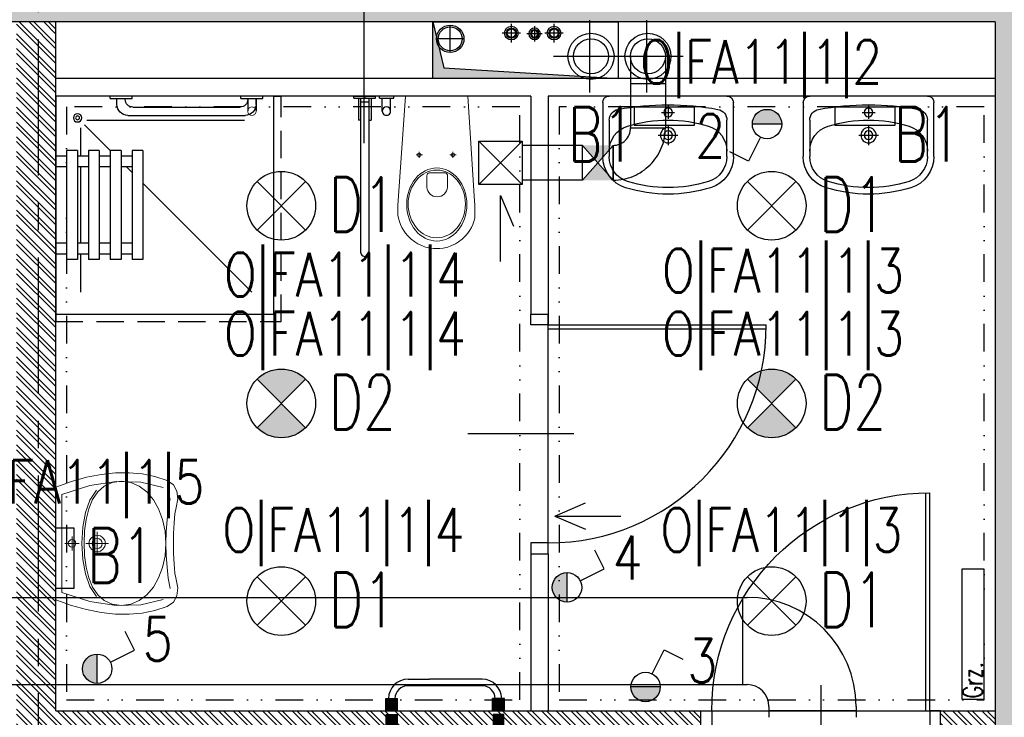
# Model space of a CAD drawing. Extents: x 41755 to 123924, y -112333 to 86187.
# Tile 206 of 256: x 101263 to 101715, y -7990 to -7670. Entities that reach past the tile are written whole.
import ezdxf
from ezdxf.enums import TextEntityAlignment as Align

# ---------------------------------------------------------------- set-up
doc = ezdxf.new("R2010")
doc.units = 0
doc.header["$LTSCALE"] = 50
for name, pattern in [('CENTER', [2, 1.25, -0.25, 0.25, -0.25]), ('DASHED', [0.75, 0.5, -0.25]), ('DIVIDE', [31.75, 12.7, -6.35, 0, -6.35, 0, -6.35])]:
    doc.linetypes.add(name, pattern=pattern)
doc.layers.get('0').update_dxf_attribs({"color": 101, "linetype": 'CONTINUOUS'})
for name, color, linetype in [('Drz---drzwi', 5, 'CONTINUOUS'), ('E-90', 6, 'CONTINUOUS'), ('E35', 6, 'CONTINUOUS'), ('Ins-co', 2, 'CONTINUOUS'), ('Ins-kan', 54, 'CONTINUOUS'), ('Ins-went', 141, 'CONTINUOUS'), ('Ins-wod', 4, 'CONTINUOUS'), ('Os-osie glowne', 1, 'CENTER'), ('Sc-beton', 7, 'CONTINUOUS'), ('Sc-beton-hatch', 86, 'CONTINUOUS'), ('Sc-cegla pustak', 42, 'CONTINUOUS'), ('Sc-cegla pustak-hatch', 8, 'CONTINUOUS'), ('Sc-silikat', 61, 'CONTINUOUS'), ('Suf-widok', 8, 'CONTINUOUS'), ('W-otwor-strop', 1, 'CONTINUOUS'), ('Wyp-sanitar', 131, 'CONTINUOUS')]:
    doc.layers.add(name, color=color, linetype=linetype)
doc.styles.add('ROMANS', font='romans', dxfattribs={"width": 0.85})

# ---------------------------------------------------------------- blocks, each defined once
blk = doc.blocks.new('_FKJHKH')
at = {"ltscale": 7}
for p, q in [((5, 8), (5, 108)), ((6.8, 8), (6.8, 107.98))]:
    blk.add_line(p, q, dxfattribs=at)
at = {"ltscale": 25}
for p, q in [((55, 19.7), (55, -28.9)), ((5, 8), (0, 8)), ((0, 8), (5, 8)), ((0, 0), (0, 8)), ((105, 8), (5, 8)), ((5, 8), (5, 0)), ((105, 8), (105, 0)), ((110, 8), (105, 8)), ((110, 0), (110, 8)), ((5, 0), (0, 0)), ((5, 0), (0, 0)), ((105, 0), (110, 0)), ((105, 0), (110, 0))]:
    blk.add_line(p, q, dxfattribs=at)
blk.add_arc((5, 8), 100, 0, 90)
blk = doc.blocks.new('_0630_BRODZIK_NIEPELNOSPRAWNI')
for p, q in [((27.51, -5), (27.51, 0)), ((32.51, -5), (32.51, 0)), ((67.51, -5), (67.51, 0)), ((72.51, -5), (72.51, 0)), ((25.01, -10), (25.01, -5)), ((25.01, -5), (75.01, -5)), ((75.01, -10), (75.01, -5)), ((25.01, -25.01), (13.26, -13.26)), ((27.51, -11.56), (14.61, -11.56)), ((25.01, -10), (75.01, -10)), ((27.51, -15), (27.51, -10)), ((32.51, -15), (32.51, -10)), ((67.51, -11.56), (32.51, -11.56)), ((67.51, -15), (67.51, -10)), ((72.51, -15), (72.51, -10)), ((90.03, -11.56), (72.51, -11.56)), ((11.25, -86.65), (11.25, -14.3)), ((25.01, -20), (25.01, -15)), ((25.01, -15), (75.01, -15)), ((75.01, -20), (75.01, -15)), ((25.01, -20), (75.01, -20)), ((27.51, -25), (27.51, -20)), ((32.51, -25), (32.51, -20)), ((67.51, -25), (67.51, -20)), ((72.51, -25), (72.51, -20)), ((1.05, -25), (0.05, -25)), ((1.05, -25), (1.05, -35)), ((25.01, -30), (25.01, -25)), ((25.01, -25), (75.01, -25)), ((75.01, -30), (75.01, -25)), ((3.85, -28.1), (1.05, -28.1)), ((25.01, -30), (75.01, -30)), ((27.51, -35), (27.51, -30)), ((32.51, -35), (32.51, -30)), ((32.51, -35), (32.51, -30)), ((67.51, -35), (67.51, -30)), ((72.51, -35), (72.51, -30)), ((1.05, -35), (0.05, -35)), ((1.55, -31.9), (1.05, -31.9)), ((5.05, -35.4), (5.05, -84.6)), ((8.85, -33.1), (8.85, -86.9)), ((25.01, -40), (25.01, -35)), ((25.01, -35), (75.01, -35)), ((32.51, -32.51), (32.51, -32.5)), ((35, -35), (32.51, -32.51)), ((75.01, -40), (75.01, -35)), ((25.01, -40), (75.01, -40)), ((90.03, -90.03), (40, -40)), ((1.05, -85), (0.05, -85)), ((1.05, -85), (1.05, -95)), ((1.05, -88.1), (6.95, -88.08)), ((1.55, -88.1), (1.05, -88.1)), ((1.05, -91.9), (6.95, -91.93)), ((3.85, -91.9), (1.05, -91.9))]:
    blk.add_line(p, q)
blk.add_lwpolyline([(0, 0), (100, 0), (100, -100), (0, -100)], close=True)
at = {"linetype": 'DASHED', "ltscale": 0.5}
blk.add_lwpolyline([(103.5, 0), (103.5, -103.5), (0, -103.5)], dxfattribs=at)
for points in [[(100, 0), (103.5, 0)], [(1.05, -95), (0.05, -95)], [(0, -100), (0, -103.5)]]:
    blk.add_lwpolyline(points)
at = {"const_width": 0.35}
blk.add_lwpolyline([(6.95, -88.08, 1), (6.95, -91.93, 1)], format="xyb", close=True, dxfattribs=at)
for radius in [1.9, 0.901]:
    blk.add_circle((10, -10), radius)
for centre, radius, start, end in [((3.85, -33.1), 5, 0, 90), ((1.55, -35.4), 3.5, 0, 90), ((1.55, -84.6), 3.5, 270, 0), ((3.85, -86.9), 5, 270, 0)]:
    blk.add_arc(centre, radius, start, end)
blk = doc.blocks.new('_0630_WC_NIEPEŁNOSPRAWNY')
at = {"lineweight": 0}
for p, q in [((-14.26, 0), (-17.49, -45.7)), ((-14.26, 0), (14.26, 0)), ((14.26, 0), (17.15, -45.7)), ((-8.01, -26.98), (-9.42, -26.98)), ((-8.01, -26.98), (-8.01, -25.54)), ((-8.01, -26.98), (-6.53, -26.98)), ((-8.01, -26.98), (-8.01, -28.41)), ((7.49, -26.98), (6.08, -26.98)), ((7.49, -26.98), (7.49, -25.54)), ((7.49, -26.98), (8.97, -26.98)), ((7.49, -26.98), (7.49, -28.41)), ((-3.5, -35.21), (4, -35.21)), ((-4.44, -36.51), (-4.44, -41.77)), ((4.94, -36.51), (4.94, -41.77)), ((-17.49, -45.7), (-17.82, -50.14)), ((17.15, -45.7), (17.52, -50.14)), ((-17.82, -50.14), (-17.77, -54.69)), ((17.52, -50.14), (17.47, -54.69)), ((-17.77, -54.69), (-17.51, -56.08)), ((-17.51, -56.08), (-17.12, -57.53)), ((-17.12, -57.53), (-16.6, -58.93)), ((17.12, -57.53), (16.6, -58.93)), ((17.51, -56.08), (17.12, -57.53)), ((17.47, -54.69), (17.51, -56.08)), ((-16.6, -58.93), (-15.97, -60.29)), ((-15.97, -60.29), (-15.22, -61.59)), ((-15.22, -61.59), (-14.37, -62.83)), ((-14.37, -62.83), (-13.41, -63.99)), ((14.37, -62.83), (13.41, -63.99)), ((15.22, -61.59), (14.37, -62.83)), ((15.97, -60.29), (15.22, -61.59)), ((16.6, -58.93), (15.97, -60.29)), ((-13.41, -63.99), (-11.77, -65.6)), ((-11.77, -65.6), (-10, -66.94)), ((-10, -66.94), (-8.71, -67.72)), ((-8.71, -67.72), (-6.54, -68.77)), ((8.71, -67.72), (6.54, -68.77)), ((10, -66.94), (8.71, -67.72)), ((11.77, -65.6), (10, -66.94)), ((13.41, -63.99), (11.77, -65.6)), ((-6.54, -68.77), (-5.07, -69.25)), ((-5.07, -69.25), (-3.02, -69.72)), ((-3.02, -69.72), (-1.52, -69.92)), ((-1.52, -69.92), (0, -70)), ((1.52, -69.92), (0, -70)), ((3.02, -69.72), (1.52, -69.92)), ((5.07, -69.25), (3.02, -69.72)), ((6.54, -68.77), (5.07, -69.25))]:
    blk.add_line(p, q, dxfattribs=at)
for centre, radius, start, end in [((-3.24, -36.39), 1.2, 102.2339, 185.8899), ((3.75, -36.39), 1.2, 354.1101, 77.7661), ((0.25, -41.54), 4.7, 182.8022, 357.1978)]:
    blk.add_arc(centre, radius, start, end, dxfattribs=at)
for centre in [(-8.01, -26.98), (7.49, -26.98)]:
    blk.add_ellipse(centre, major_axis=(0.599, 0.599), ratio=1, start_param=5.497787, end_param=11.780972, dxfattribs=at)
for centre, major_axis, ratio in [((0.05, -49.75), (0, -16.75), 0.823529), ((0.05, -49.5), (0, -15.54), 0.845174)]:
    blk.add_ellipse(centre, major_axis=major_axis, ratio=ratio, dxfattribs=at)
blk = doc.blocks.new('_0630_BARIERKA_NIEPEŁNOSPRAWNY')
for p, q in [((0, 13.3), (0, 6.7)), ((1, 13.3), (0, 13.3)), ((1, 6.7), (1, 13.3)), ((1, 8.07), (1, 11.87)), ((6.9, 11.87), (1, 11.87)), ((1, 6.7), (0, 6.7)), ((0, -5), (0, 5)), ((6.9, 8.07), (1, 8.07)), ((1, -5), (1, 5)), ((1, 2.9), (11, 2.9)), ((1, 1.91), (71.63, 1.91)), ((1, 0.6), (1, -0.4)), ((2.74, 1.9), (2.74, -1.9)), ((11, 1.9), (11, 2.9)), ((1, -1.89), (71.63, -1.89)), ((1, -1.9), (11, -1.9)), ((1, -2.9), (11, -2.9)), ((11, -1.9), (11, -2.9))]:
    blk.add_line(p, q)
for points in [[(1, 5), (0, 5)], [(1, -5), (0, -5)]]:
    blk.add_lwpolyline(points)
for centre, start, end in [((6.9, 9.97), 90, 270), ((6.9, 9.97), 90, 270), ((6.9, 9.97), 270, 90), ((71.63, 0.01), 270, 90)]:
    blk.add_arc(centre, 1.9, start, end)
blk = doc.blocks.new('umywalka_60x45')
at = {"ltscale": 25}
for p, q in [((-27, 0), (27, 0)), ((-30, -27.72), (-30, -3)), ((0, -4.5), (0, -10.5)), ((30, -3), (30, -27.72)), ((3, -7.5), (-3, -7.5)), ((-27, -27.72), (-27, -11.03)), ((0, -13.5), (0, -22.5)), ((27, -11.03), (27, -27.72)), ((4.5, -18), (-4.5, -18))]:
    blk.add_line(p, q, dxfattribs=at)
for centre, radius in [((0, -7.5), 2), ((0, -18), 3.5), ((0, -18), 2)]:
    blk.add_circle(centre, radius, dxfattribs=at)
for centre, radius, start, end in [((27, -3), 3, 0, 90), ((-27, -3), 3, 90, 180), ((0, -129.43), 125.43, 79.4737, 100.5263), ((-22, -11.03), 5, 100.5263, 180), ((22, -11.03), 5, 0, 79.4737), ((0, -73.4), 62.4, 72.6871, 107.3129), ((-15, -25.28), 12, 107.3129, 180), ((15, -25.28), 12, 0, 72.6871), ((-15, -27.72), 15, 180, 252.6871), ((-15, -27.72), 12, 180, 252.6871), ((15, -27.72), 12, 287.3129, 0), ((15, -27.72), 15, 287.3129, 0), ((0, 20.4), 62.4, 252.6871, 287.3129), ((0, 20.4), 65.4, 252.6871, 287.3129)]:
    blk.add_arc(centre, radius, start, end, dxfattribs=at)
blk = doc.blocks.new('_0630_UMYWALKA_NIEPEŁNOSPRAWNY')
at = {"lineweight": 0}
for points in [[(0, -54.01), (4.6, -54.04), (9.42, -54.29), (13.64, -54.72), (16.46, -55.28), (20.4, -56.01), (23.99, -55.58), (26.93, -53.97), (28.88, -51.12), (30.72, -45.51), (31.92, -39.69), (32.47, -33.64), (32.39, -27.38), (31.68, -20.89), (30.35, -14.17), (28.39, -7.2), (25.81, 0), (0, 0), (-25.81, 0), (-28.39, -7.2), (-30.35, -14.17), (-31.68, -20.89), (-32.39, -27.38), (-32.47, -33.64), (-31.92, -39.69), (-30.72, -45.51), (-28.88, -51.12), (-26.93, -53.97), (-23.99, -55.58), (-20.4, -56.01), (-16.46, -55.28), (-13.64, -54.72), (-9.42, -54.29), (-4.6, -54.04), (0, -54.01)], [(0, -5.72), (0.68, -5.86), (1.24, -6.24), (1.61, -6.8), (1.75, -7.48), (1.61, -8.16), (1.24, -8.71), (0.68, -9.09), (0, -9.23), (-0.68, -9.09), (-1.24, -8.71), (-1.61, -8.16), (-1.75, -7.48), (-1.61, -6.8), (-1.24, -6.24), (-0.68, -5.86), (0, -5.72)], [(0, -15.26), (1.46, -15.56), (2.65, -16.36), (3.46, -17.56), (3.75, -19.01), (3.46, -20.47), (2.65, -21.66), (1.46, -22.47), (0, -22.76), (-1.46, -22.47), (-2.65, -21.66), (-3.46, -20.47), (-3.75, -19.01), (-3.46, -17.56), (-2.65, -16.36), (-1.46, -15.56), (0, -15.26)], [(0, -16.71), (0.89, -16.89), (1.63, -17.39), (2.12, -18.12), (2.3, -19.01), (2.12, -19.91), (1.63, -20.64), (0.89, -21.13), (0, -21.31), (-0.89, -21.13), (-1.63, -20.64), (-2.12, -19.91), (-2.3, -19.01), (-2.12, -18.12), (-1.63, -17.39), (-0.89, -16.89), (0, -16.71)]]:
    blk.add_lwpolyline(points, close=True, dxfattribs=at)
for points in [[(25.67, -49.28), (28.14, -38.98), (28.45, -27.74), (26.59, -15.65), (22.51, -2.8), (0, -2.8), (-22.51, -2.8), (-26.59, -15.65), (-28.45, -27.74), (-28.14, -38.98), (-25.67, -49.28)], [(0, -10.73), (0, -4.22)], [(-3.25, -7.48), (3.25, -7.48)], [(-28.45, -30.14), (-27.86, -25.83), (-26.17, -22.22), (-23.51, -19.26), (-20, -16.92), (-15.76, -15.17), (-10.92, -13.96), (-5.6, -13.26), (0.07, -13.04), (5.74, -13.26), (11.05, -13.96), (15.89, -15.17), (20.13, -16.92), (23.64, -19.26), (26.3, -22.22), (27.99, -25.83), (28.58, -30.14)], [(-24.26, -18.74), (-19.75, -15.71), (-14.01, -13.63), (-7.31, -12.42), (0.07, -12.04), (7.44, -12.42), (14.14, -13.63), (19.88, -15.71), (24.39, -18.74)], [(0, -24.26), (0, -13.76)], [(5.34, -19.01), (-5.34, -19.01)], [(-28.45, -30.14), (-27.86, -34.42), (-26.18, -38.33), (-23.53, -41.81), (-20.04, -44.79), (-15.81, -47.22), (-10.99, -49.04), (-5.68, -50.17), (-0.02, -50.56), (5.66, -50.17), (10.98, -49.04), (15.83, -47.22), (20.09, -44.79), (23.61, -41.81), (26.29, -38.33), (27.99, -34.42), (28.58, -30.14)], [(20.64, -52.51), (15.94, -51.63), (10.86, -51.08), (5.51, -50.74), (0.02, -50.52), (-5.48, -50.74), (-10.83, -51.08), (-15.91, -51.63), (-20.61, -52.51)]]:
    blk.add_lwpolyline(points, dxfattribs=at)
at = {"lineweight": 0, "const_width": 0.282}
for points in [[(-0.13, -20.35), (-0.13, -20.35)], [(-0.07, -21.39), (-0.07, -21.39)]]:
    blk.add_lwpolyline(points, dxfattribs=at)
blk = doc.blocks.new('_jdgjdgjhg')
at = {"ltscale": 10}
blk.add_hatch(color=256, dxfattribs=at).paths.add_polyline_path([(-54.2, 4.46), (-48.8, 4.46), (-48.8, 9.86), (-54.2, 9.86)])
h = blk.add_hatch(color=256, dxfattribs=at)
h.paths.add_polyline_path([(0.2, 4.4), (0.2, 9.8), (-5.2, 9.8), (-5.2, 4.4)])
edge = h.paths.add_edge_path(flags=16)
edge.add_line((-4, 9.8), (-1, 9.8))
for points in [[(-49, -2.5), (-54, -2.5), (-54, 2.5), (-49, 2.5)], [(-5, -2.5), (0, -2.5), (0, 2.5), (-5, 2.5)]]:
    blk.add_hatch(color=256).paths.add_polyline_path(points)
for p, q in [((-44, 18.75, 0), (-34.09, 18.75, 0)), ((-10, 18.75, 0), (-34.09, 18.75, 0)), ((-10, 15.75, 0), (-44, 15.75, 0)), ((-54.2, 4.44), (-54.2, 9.84)), ((-54.2, 9.84), (-48.8, 9.84)), ((-53, 9.84), (-50, 9.84)), ((-48.8, 4.44), (-48.8, 9.84)), ((-5.2, 4.44), (-5.2, 9.84)), ((0.2, 9.84), (-5.2, 9.84)), ((-4, 9.84), (-1, 9.84)), ((-1, 9.84), (-4, 9.84)), ((0.2, 4.44), (0.2, 9.84)), ((-54.2, 4.44), (-48.8, 4.44)), ((0.2, 4.44), (-5.2, 4.44)), ((0, 2.5), (-5, 2.5)), ((-5, 2.5), (-5, -2.5)), ((0, -2.5), (0, 2.5)), ((-5, -2.5), (0, -2.5))]:
    blk.add_line(p, q)
blk.add_lwpolyline([(-49, -2.5), (-54, -2.5), (-54, 2.5), (-49, 2.5)], close=True)
for centre, radius, start, end in [((-44, 9.75, 0), 9, 90, 179.4026), ((-10, 9.75, 0), 9, 0.5974, 90), ((-44, 9.75, 0), 6, 90, 179.1039), ((-10, 9.75, 0), 6, 0.8961, 90)]:
    blk.add_arc(centre, radius, start, end)
blk = doc.blocks.new('_STRZAŁKA_WENT')
for q in [(-6.02, -14.01), (0, -30.24), (6.02, -14.01)]:
    blk.add_line((0, 0), q)
blk = doc.blocks.new('_dkjhsjhkfgh')
at = {"layer": 'Ins-went', "ltscale": 2}
for p, q in [((1398.44, 2501), (1801.24, 2501)), ((1801.24, 2501), (1806.24, 2501)), ((1804.24, 2461), (1804.24, 2501)), ((1398.44, 2461), (1801.24, 2461)), ((1801.24, 2461), (1806.24, 2461)), ((1816.24, 2451), (1816.24, 2446)), ((1856.24, 2449), (1816.24, 2449)), ((1856.24, 2451), (1856.24, 2446))]:
    blk.add_line(p, q, dxfattribs=at)
for radius in [50, 10]:
    blk.add_arc((1806.24, 2451), radius, 0, 90, dxfattribs=at)

msp = doc.modelspace()

# ---------------------------------------------------------------- hatches: boundary and pattern name
at = {"layer": 'E35'}
for points in [[(101599.595, -7717.49), (101613.095, -7717.49, 1)], [(101514.556, -7923.289), (101514.556, -7936.789, -1)], [(101298.99, -7960.631), (101298.99, -7974.131, -1)], [(101543.849, -7975.735), (101557.349, -7975.735, -1)]]:
    msp.add_hatch(color=256, dxfattribs=at).paths.add_polyline_path(points)
h = msp.add_hatch(color=256, dxfattribs=at)
edge = h.paths.add_edge_path()
edge.add_line((101383.466, -7845.641), (101372.329, -7856.778))
edge.add_ellipse((101383.466, -7845.641), major_axis=(11.137, 11.137), ratio=1, start_angle=180, end_angle=270)
edge.add_line((101394.603, -7856.778), (101383.466, -7845.641))
edge = h.paths.add_edge_path()
edge.add_line((101372.329, -7834.504), (101383.466, -7845.641))
edge.add_line((101383.466, -7845.641), (101394.603, -7834.504))
edge.add_ellipse((101383.466, -7845.641), major_axis=(11.137, 11.137), ratio=1, start_angle=360, end_angle=450)
h = msp.add_hatch(color=256, dxfattribs=at)
edge = h.paths.add_edge_path()
edge.add_line((101608.466, -7845.641), (101597.329, -7856.778))
edge.add_ellipse((101608.466, -7845.641), major_axis=(11.137, 11.137), ratio=1, start_angle=180, end_angle=270)
edge.add_line((101619.603, -7856.778), (101608.466, -7845.641))
edge = h.paths.add_edge_path()
edge.add_line((101597.329, -7834.504), (101608.466, -7845.641))
edge.add_line((101608.466, -7845.641), (101619.603, -7834.504))
edge.add_ellipse((101608.466, -7845.641), major_axis=(11.137, 11.137), ratio=1, start_angle=360, end_angle=450)
at = {"layer": 'Ins-went', "linetype": 'DASHED', "ltscale": 2}
h = msp.add_hatch(color=256, dxfattribs=at)
h.paths.add_polyline_path([(101535.683, -7743.263), (101525.96, -7743.263), (101525.96, -7738.374), (101528.683, -7735.263)])
h.paths.add_polyline_path([(101535.683, -7727.263), (101528.683, -7735.263), (101525.96, -7732.151), (101525.96, -7727.263)])
h.paths.add_polyline_path([(101525.96, -7727.263), (101525.96, -7732.151), (101521.683, -7727.263)])
h.paths.add_polyline_path([(101525.96, -7738.374), (101525.96, -7743.263), (101521.683, -7743.263)])
at = {"layer": 'Sc-beton-hatch'}
h = msp.add_hatch(dxfattribs=at)
h.set_pattern_fill('ANSI33', color=256, style=0)
h.set_pattern_definition([(45, (48983.4185, 565.478), (-4.49012806, 4.49012806), []), (45, (48987.9087, 565.478), (-4.49012806, 4.49012806), [3.175, -1.5875])])
h.paths.add_polyline_path([(102400.966, -5400.641), (102380.966, -5400.641), (102380.966, -5500.641), (102330.966, -5500.641), (102330.966, -5520.641), (102380.966, -5520.641), (102380.966, -5973.641), (102400.966, -5973.641)])
h.paths.add_polyline_path([(101710.966, -5330.585), (101710.966, -5560.641), (101730.966, -5560.641), (101730.966, -5520.641), (101770.966, -5520.641), (101770.966, -5500.641), (101730.966, -5500.641), (101730.966, -5327.797, 0.0068353), (101990.084, -5287.78), (101987.07, -5268.006, -0.0084051), (101668.963, -5316.121), (101671.621, -5335.944, 0.0010351)])
h.paths.add_polyline_path([(101738.466, -5895.641), (101703.466, -5895.641), (101703.466, -5930.641), (101738.466, -5930.641)])
h.paths.add_polyline_path([(101695.966, -6277.641), (101730.966, -6277.641), (101730.966, -6242.641), (101695.966, -6242.641)])
h.paths.add_polyline_path([(102400.966, -6108.641), (102380.966, -6108.641), (102380.966, -6330.641), (102400.966, -6330.641)])
h.paths.add_polyline_path([(100985.966, -5895.641), (100950.966, -5895.641), (100950.966, -5930.641), (100985.966, -5930.641)], flags=17)
h.paths.add_polyline_path([(100765.966, -5910.641), (100765.966, -5413.927, 0.0063955), (101010.966, -5401.354), (101009.686, -5381.395, -0.0079596), (100705.366, -5396.058), (100706.01, -5416.048, 0.0010422), (100745.966, -5414.677), (100745.966, -6082.641), (100765.966, -6082.641), (100765.966, -5930.641), (100798.966, -5930.641), (100798.966, -5930.637), (100798.966, -5910.641)])
h.paths.add_polyline_path([(100310.966, -6262.641), (100410.966, -6262.641), (100410.966, -6460.641), (100430.966, -6460.641), (100430.966, -6262.641), (100765.966, -6262.641), (100765.966, -6237.641), (100745.966, -6237.641), (100745.966, -6242.641), (100330.966, -6242.641), (100330.966, -5420.801, 0.0010428), (100370.966, -5420.993), (100371.02, -5400.99, -0.0015651), (100310.966, -5400.641)])
h.paths.add_polyline_path([(100970.966, -6242.641), (100950.966, -6242.641), (100950.966, -6900.641), (100927.966, -6900.641), (100927.966, -6920.641), (100950.966, -6920.641), (100950.966, -7503.141), (100970.966, -7503.141), (100970.966, -6920.641), (101261.966, -6920.641), (101261.966, -7235.641), (101281.966, -7235.641), (101334.966, -7235.641), (101334.966, -7215.641), (101281.966, -7215.641), (101281.966, -6900.641), (100970.966, -6900.641)])
h.paths.add_polyline_path([(100410.966, -6710.641), (100430.966, -6710.641), (100430.966, -6610.641), (100410.966, -6610.641)])
h.paths.add_polyline_path([(100410.966, -6960.641), (100430.966, -6960.641), (100430.966, -6920.641), (100470.966, -6920.641), (100470.966, -6900.641), (100430.966, -6900.641), (100430.966, -6860.641), (100410.966, -6860.641)])
h.paths.add_polyline_path([(100790.966, -6920.641), (100790.966, -6900.641), (100725.966, -6900.641), (100725.966, -6920.641)])
h.paths.add_polyline_path([(101334.966, -6920.641), (101334.966, -6900.641), (101281.966, -6900.641), (101281.966, -6920.641)], flags=17)
h.paths.add_polyline_path([(101556.966, -6920.641), (101556.966, -6900.641), (101468.966, -6900.641), (101468.966, -6920.641)])
h.paths.add_polyline_path([(101710.966, -6900.641), (101690.966, -6900.641), (101690.966, -6920.641), (101710.966, -6920.641)])
h.paths.add_polyline_path([(101730.966, -6900.641), (101710.966, -6900.641), (101710.966, -6920.641), (101710.966, -7215.641), (101690.966, -7215.641), (101690.966, -7235.641), (101730.966, -7235.641)])
h.paths.add_polyline_path([(101488.966, -7215.641), (101468.966, -7215.641), (101468.966, -7235.641), (101556.966, -7235.641), (101556.966, -7215.641), (101503.966, -7215.641), (101503.966, -6920.641), (101488.966, -6920.641)])
h.paths.add_polyline_path([(102400.966, -6750.641), (102380.966, -6750.641), (102380.966, -7100.641), (102400.966, -7100.641)])
h.paths.add_polyline_path([(102400.966, -7200.641), (102380.966, -7200.641), (102380.966, -7465.641), (102400.966, -7465.641)])
h.paths.add_polyline_path([(102380.966, -7650.641), (102332.966, -7650.641), (102332.966, -7670.641), (102380.966, -7670.641), (102380.966, -8275.641), (102400.966, -8275.641), (102400.966, -7615.641), (102380.966, -7615.641)])
h.paths.add_polyline_path([(102133.966, -7650.641), (102133.966, -7670.641), (102227.966, -7670.641), (102227.966, -7650.641)])
h.paths.add_polyline_path([(101905.966, -7650.641), (101905.966, -7670.641), (102008.966, -7670.641), (102008.966, -7650.641)])
h.paths.add_polyline_path([(101710.966, -7670.641), (101710.966, -8400.641), (101685.966, -8400.641), (101685.966, -8420.641), (101730.966, -8420.641), (101730.966, -7670.641), (101770.966, -7670.641), (101770.966, -7650.641), (101227.466, -7650.641), (101227.466, -7670.641)])
h.paths.add_polyline_path([(100950.966, -7650.641), (100430.966, -7650.641), (100430.966, -7590.641), (100410.966, -7590.641), (100410.966, -7670.641), (100745.966, -7670.641), (101092.466, -7670.641), (101092.466, -7650.641), (100970.966, -7650.641), (100970.966, -7603.141), (100950.966, -7603.141)])
h.paths.add_polyline_path([(100410.966, -7440.641), (100430.966, -7440.641), (100430.966, -7397.641), (100410.966, -7397.641)])
h.paths.add_polyline_path([(100430.966, -7110.641), (100410.966, -7110.641), (100410.966, -7307.641), (100430.966, -7307.641)])
h.paths.add_polyline_path([(100745.966, -8420.641), (100765.966, -8420.641), (100765.966, -8400.641), (100410.966, -8400.641), (100410.966, -8420.641)])
h.paths.add_polyline_path([(100765.966, -8420.641), (100785.966, -8420.641), (100785.966, -8400.641), (100765.966, -8400.641)])
h.paths.add_polyline_path([(100785.966, -8400.641), (100785.966, -8420.641), (101097.466, -8420.641), (101097.466, -8400.641)])
h.paths.add_polyline_path([(101322.966, -8420.641), (101322.966, -8400.641), (101227.466, -8400.641), (101227.466, -8420.641)], flags=17)
h.paths.add_polyline_path([(101432.966, -8400.641), (101432.966, -8420.641), (101575.966, -8420.641), (101575.966, -8400.641)])
h.paths.add_polyline_path([(101950.966, -8400.641), (101950.966, -8420.641), (102028.966, -8420.641), (102028.966, -8400.641)])
h.paths.add_polyline_path([(102138.966, -8400.641), (102138.966, -8420.641), (102380.966, -8420.641), (102380.966, -8445.641), (102400.966, -8445.641), (102400.966, -8375.641), (102380.966, -8375.641), (102380.966, -8400.641)])
h.paths.add_polyline_path([(102380.966, -8568.641), (102345.966, -8568.641), (102345.966, -8875.141), (102365.966, -8875.141), (102365.966, -8588.641), (102400.966, -8588.641), (102400.966, -8545.641), (102380.966, -8545.641)])
h.paths.add_polyline_path([(102365.966, -8995.141), (102345.966, -8995.141), (102345.966, -9050.641), (101950.966, -9050.641), (101950.966, -9075.641), (102345.966, -9075.641), (102345.966, -9105.641), (102365.966, -9105.641), (102365.966, -9075.641)])
h.paths.add_polyline_path([(102400.966, -9290.641), (102365.966, -9290.641), (102365.966, -9255.641), (102345.966, -9255.641), (102345.966, -9310.641), (102380.966, -9310.641), (102380.966, -9718.141), (102380.966, -9900.641), (101730.966, -9900.641), (101730.966, -9855.641), (101710.966, -9855.641), (101710.966, -9920.641), (102380.966, -9920.641), (102380.966, -10349.912), (102380.966, -10410.641), (102400.966, -10410.641), (102400.966, -10010.641), (102400.966, -9838.141)])
h.paths.add_polyline_path([(101730.966, -9529.641), (101710.966, -9529.641), (101710.966, -9725.641), (101730.966, -9725.641)], flags=17)
h.paths.add_polyline_path([(101710.966, -9419.641), (101730.966, -9419.641), (101730.966, -8640.641), (101710.966, -8640.641), (101710.966, -9050.641), (101414.966, -9050.641), (101414.966, -9075.641), (101710.966, -9075.641)])
h.paths.add_polyline_path([(101263.966, -9050.641), (101263.966, -9075.641), (101304.966, -9075.641), (101304.966, -9050.641)])
h.paths.add_polyline_path([(101041.966, -9075.641), (101041.966, -9050.641), (100925.966, -9050.641), (100925.966, -9075.641)])
h.paths.add_polyline_path([(100825.966, -9075.641), (100825.966, -9050.641), (100530.966, -9050.641), (100530.966, -9035.641), (100510.966, -9035.641), (100510.966, -9050.641), (100270.966, -9050.641), (100270.966, -9075.641), (100510.966, -9075.641), (100510.966, -9471.141), (100530.966, -9471.141), (100530.966, -9075.641)])
h.paths.add_polyline_path([(100530.966, -8906.641), (100510.966, -8906.641), (100510.966, -8938.641), (100530.966, -8938.641)])
h.paths.add_polyline_path([(100220.966, -9075.641), (100220.966, -9050.641), (100170.966, -9050.641), (100170.966, -9075.641)])
h.paths.add_polyline_path([(100120.966, -9075.641), (100120.966, -9050.641), (100070.966, -9050.641), (100070.966, -9075.641)])
h.paths.add_polyline_path([(100020.966, -9075.641), (100020.966, -9050.641), (99970.966, -9050.641), (99970.966, -9075.641)])
h.paths.add_polyline_path([(99920.966, -9075.641), (99920.966, -9050.641), (99880.966, -9050.641), (99880.966, -9957.641), (99980.966, -9957.641), (99980.966, -9972.641), (100000.966, -9972.641), (100000.966, -9937.641), (99900.966, -9937.641), (99900.966, -9075.641)])
h.paths.add_polyline_path([(101041.966, -9396.641), (101041.966, -9378.641), (100927.966, -9378.641), (100927.966, -9396.641)])
h.paths.add_polyline_path([(100510.966, -9725.641), (100530.966, -9725.641), (100530.966, -9571.141), (100510.966, -9571.141)])
h.paths.add_polyline_path([(100000.966, -10090.641), (100000.966, -10072.641), (99980.966, -10072.641), (99980.966, -10090.641), (99780.966, -10090.641), (99780.966, -10445.641), (100510.966, -10445.641), (100510.966, -10485.641), (100530.966, -10485.641), (100530.966, -10445.641), (100580.966, -10445.641), (100580.966, -10425.641), (100530.966, -10425.641), (100530.966, -10270.641), (100510.966, -10270.641), (100510.966, -10425.641), (99800.966, -10425.641), (99800.966, -10110.641), (100510.966, -10110.641), (100510.966, -10120.641), (100530.966, -10120.641), (100530.966, -9855.641), (100510.966, -9855.641), (100510.966, -10090.641)])
h.paths.add_polyline_path([(100970.966, -9920.641), (101087.466, -9920.641), (101087.466, -9900.641), (100750.966, -9900.641), (100750.966, -9920.641), (100950.966, -9920.641), (100950.966, -10425.641), (100730.966, -10425.641), (100730.966, -10445.641), (100790.966, -10445.641), (100790.966, -10485.641), (100810.966, -10485.641), (100810.966, -10445.641), (101070.966, -10445.641), (101070.966, -10425.641), (100970.966, -10425.641)])
h.paths.add_polyline_path([(101197.466, -9900.641), (101197.466, -9920.641), (101261.966, -9920.641), (101261.966, -10425.641), (101220.966, -10425.641), (101220.966, -10445.641), (101802.966, -10445.641), (101802.966, -10425.641), (101281.966, -10425.641), (101281.966, -9900.641)])
h.paths.add_polyline_path([(102365.966, -10445.641), (102365.966, -10425.641), (102320.966, -10425.641), (102320.966, -10445.641)])
h.paths.add_polyline_path([(102383.466, -10428.141), (102365.966, -10445.641), (102400.966, -10445.641)])
h.paths.add_polyline_path([(102365.966, -10410.641), (102365.966, -10445.641), (102383.466, -10428.141)])
h.paths.add_polyline_path([(102365.966, -10410.641), (102383.466, -10428.141), (102400.966, -10410.641)])
h.paths.add_polyline_path([(102400.966, -10410.641), (102383.466, -10428.141), (102400.966, -10445.641)])
at = {"layer": 'Sc-cegla pustak-hatch'}
h = msp.add_hatch(dxfattribs=at)
h.set_pattern_fill('ANSI32', color=256, scale=0.5, angle=90, style=0)
h.set_pattern_definition([(135, (48983.4185, 565.478), (-3.36759605, -3.36759605), []), (135, (48983.4185, 567.723), (-3.36759605, -3.36759605), [])])
h.paths.add_polyline_path([(101775.966, -6918.641), (101775.966, -6900.641), (101730.966, -6900.641), (101730.966, -6918.641)])
h.paths.add_polyline_path([(101950.966, -6918.641), (101950.966, -7430.641), (101968.966, -7430.641), (101968.966, -7403.641), (102042.966, -7403.641), (102050.966, -7403.641), (102050.966, -7411.641), (102042.966, -7411.641), (102042.966, -7430.641), (102068.766, -7430.641), (102068.766, -7412.641), (102060.966, -7412.641), (102060.966, -7385.641), (101968.966, -7385.641), (101968.966, -7036.641), (102033.966, -7036.641), (102033.966, -7018.641), (101968.966, -7018.641), (101968.966, -6900.641), (101905.966, -6900.641), (101905.966, -6918.641)])
h.paths.add_polyline_path([(102133.966, -7018.641), (102133.966, -7036.641), (102380.966, -7036.641), (102380.966, -7018.641)])
h.paths.add_polyline_path([(102380.966, -7430.641), (102380.966, -7412.641), (102168.766, -7412.641), (102168.766, -7430.641)])
h.paths.add_polyline_path([(101950.966, -7898.641), (101968.966, -7898.641), (101968.966, -7670.641), (101950.966, -7670.641)])
h.paths.add_polyline_path([(101078.966, -7412.641), (101078.966, -7144.641), (101060.966, -7144.641), (101060.966, -7430.641), (101261.966, -7430.641), (101261.966, -7473.141), (101279.966, -7473.141), (101279.966, -7402.641), (101261.966, -7402.641), (101261.966, -7412.641)])
h.paths.add_polyline_path([(101279.966, -7235.641), (101261.966, -7235.641), (101261.966, -7302.641), (101279.966, -7302.641)])
h.paths.add_polyline_path([(100885.966, -7412.641), (100885.966, -7430.641), (100950.966, -7430.641), (100950.966, -7412.641)])
h.paths.add_polyline_path([(100785.966, -7430.641), (100785.966, -7412.641), (100727.966, -7412.641), (100727.966, -7430.641)])
h.paths.add_polyline_path([(100637.966, -7430.641), (100637.966, -7412.641), (100430.966, -7412.641), (100430.966, -7430.641)])
h.paths.add_polyline_path([(100410.966, -7790.641), (100428.966, -7790.641), (100428.966, -7670.641), (100410.966, -7670.641)])
h.paths.add_polyline_path([(100410.966, -8005.641), (100428.966, -8005.641), (100428.966, -8000.641), (101023.966, -8000.641), (101023.966, -8064.641), (101041.966, -8064.641), (101041.966, -7926.641), (101023.966, -7926.641), (101023.966, -7982.641), (100765.966, -7982.641), (100765.966, -7900.641), (100747.966, -7900.641), (100747.966, -7982.641), (100428.966, -7982.641), (100428.966, -7940.641), (100410.966, -7940.641)])
h.paths.add_polyline_path([(100765.966, -7670.641), (100747.966, -7670.641), (100747.966, -7800.641), (100765.966, -7800.641)])
h.paths.add_polyline_path([(101041.966, -7670.641), (101023.966, -7670.641), (101023.966, -7826.641), (101041.966, -7826.641)])
h.paths.add_polyline_path([(101279.966, -7603.141), (101261.966, -7603.141), (101261.966, -7650.641), (101279.966, -7650.641)])
h.paths.add_polyline_path([(101279.966, -7670.641), (101261.966, -7670.641), (101261.966, -8400.641), (101279.966, -8400.641), (101279.966, -8004.641), (101575.966, -8004.641), (101575.966, -7986.641), (101279.966, -7986.641)])
h.paths.add_polyline_path([(101041.966, -8164.641), (101023.966, -8164.641), (101023.966, -8400.641), (101041.966, -8400.641)])
h.paths.add_polyline_path([(100428.966, -8155.641), (100410.966, -8155.641), (100410.966, -8220.641), (100428.966, -8220.641)])
h.paths.add_polyline_path([(100410.966, -8400.641), (100428.966, -8400.641), (100428.966, -8370.641), (100410.966, -8370.641)])
h.paths.add_polyline_path([(100428.966, -8435.641), (100428.966, -8420.641), (100410.966, -8420.641), (100410.966, -8435.641)])
h.paths.add_polyline_path([(100410.966, -8650.641), (100428.966, -8650.641), (100428.966, -8585.641), (100410.966, -8585.641)])
h.paths.add_polyline_path([(100410.966, -8924.641), (100510.966, -8924.641), (100510.966, -8906.641), (100428.966, -8906.641), (100428.966, -8800.641), (100410.966, -8800.641)])
h.paths.add_polyline_path([(100747.966, -8740.641), (100765.966, -8740.641), (100765.966, -8432.641), (100747.966, -8432.641)])
h.paths.add_polyline_path([(101023.966, -9050.641), (101041.966, -9050.641), (101041.966, -8895.641), (101023.966, -8895.641)])
h.paths.add_polyline_path([(101023.966, -8795.641), (101041.966, -8795.641), (101041.966, -8420.641), (101023.966, -8420.641)])
h.paths.add_polyline_path([(101710.966, -8004.641), (101710.966, -7986.641), (101685.966, -7986.641), (101685.966, -8004.641)])
h.paths.add_polyline_path([(101977.966, -8028.641), (101977.966, -8102.641), (101950.966, -8102.641), (101950.966, -8400.641), (101968.966, -8400.641), (101968.966, -8120.641), (102380.966, -8120.641), (102380.966, -8102.641), (101995.966, -8102.641), (101995.966, -8010.641), (101968.966, -8010.641), (101968.966, -7988.641), (101950.966, -7988.641), (101950.966, -8028.641)])
h.paths.add_polyline_path([(101968.966, -8658.641), (101968.966, -8420.641), (101950.966, -8420.641), (101950.966, -8640.641), (101905.966, -8640.641), (101905.966, -8658.641)])
h.paths.add_polyline_path([(101950.966, -8778.641), (101950.966, -8796.641), (102345.966, -8796.641), (102345.966, -8778.641)])
h.paths.add_polyline_path([(101657.966, -8640.641), (101657.966, -8658.641), (101695.966, -8658.641), (101710.966, -8658.641), (101710.966, -8640.641)])
h.paths.add_polyline_path([(101775.966, -8658.641), (101775.966, -8640.641), (101730.966, -8640.641), (101730.966, -8658.641)])
h.paths.add_polyline_path([(101547.966, -8658.641), (101547.966, -8640.641), (101465.966, -8640.641), (101465.966, -8595.641), (101447.966, -8595.641), (101447.966, -8640.641), (101432.966, -8640.641), (101432.966, -8658.641)])
h.paths.add_polyline_path([(101465.966, -8420.641), (101447.966, -8420.641), (101447.966, -8465.641), (101465.966, -8465.641)])
h.paths.add_polyline_path([(101263.966, -8640.641), (101263.966, -9050.641), (101281.966, -9050.641), (101281.966, -8658.641), (101322.966, -8658.641), (101322.966, -8640.641)])
h.paths.add_polyline_path([(100530.966, -9378.641), (100530.966, -9396.641), (100747.966, -9396.641), (100747.966, -9662.641), (100530.966, -9662.641), (100530.966, -9680.641), (101041.966, -9680.641), (101041.966, -9586.141), (101023.966, -9586.141), (101023.966, -9662.641), (100765.966, -9662.641), (100765.966, -9396.641), (100927.966, -9396.641), (100927.966, -9378.641)])
h.paths.add_polyline_path([(101041.966, -9396.641), (101023.966, -9396.641), (101023.966, -9486.141), (101041.966, -9486.141)], flags=17)
h.paths.add_polyline_path([(101041.966, -9075.641), (101023.966, -9075.641), (101023.966, -9378.641), (101041.966, -9378.641)])
h.paths.add_polyline_path([(101664.077, -9409.641), (101664.077, -9391.641), (101281.966, -9391.641), (101281.966, -9075.641), (101263.966, -9075.641), (101263.966, -9725.641), (101281.966, -9725.641), (101281.966, -9680.641), (101710.966, -9680.641), (101710.966, -9662.641), (101281.966, -9662.641), (101281.966, -9409.641)])
h.paths.add_polyline_path([(102345.966, -9310.641), (102345.966, -9292.641), (101950.966, -9292.641), (101950.966, -9310.641)])
h.paths.add_polyline_path([(101950.966, -9552.641), (101968.966, -9552.641), (101968.966, -9542.641), (102380.966, -9542.641), (102380.966, -9524.641), (101968.966, -9524.641), (101968.966, -9418.641), (101950.966, -9418.641)])
h.paths.add_polyline_path([(101968.966, -9672.641), (101968.966, -9662.641), (101950.966, -9662.641), (101950.966, -9790.641), (101968.966, -9790.641), (101968.966, -9690.641), (102118.966, -9690.641), (102118.966, -9900.641), (102136.966, -9900.641), (102136.966, -9672.641)])
h.paths.add_polyline_path([(101950.966, -9890.641), (101950.966, -9900.641), (101968.966, -9900.641), (101968.966, -9890.641)])
h.paths.add_polyline_path([(101263.966, -9900.641), (101281.966, -9900.641), (101281.966, -9855.641), (101263.966, -9855.641)])
h.paths.add_polyline_path([(100768.966, -10090.641), (100768.966, -10030.641), (100750.966, -10030.641), (100750.966, -10120.641), (100768.966, -10120.641), (100768.966, -10108.641), (100950.966, -10108.641), (100950.966, -10090.641)])
h.paths.add_polyline_path([(100768.966, -10220.641), (100750.966, -10220.641), (100750.966, -10425.641), (100768.966, -10425.641)])
h.paths.add_polyline_path([(100768.966, -9930.641), (100768.966, -9920.641), (100750.966, -9920.641), (100750.966, -9930.641)])
at = {"layer": 'W-otwor-strop'}
msp.add_hatch(color=256, dxfattribs=at).paths.add_polyline_path([(101452.966, -7670.641), (101452.966, -7696.641), (101537.966, -7696.641), (101457.966, -7691.641)])

# ---------------------------------------------------------------- linework, layer by layer
at = {"layer": 'E35'}
for p, q in [((101421.299, -7618.795), (101421.299, -7726.243)), ((101613.095, -7717.49), (101599.595, -7717.49)), ((101603.323, -7723.526), (101597.797, -7734.562)), ((101597.797, -7734.562), (101589.261, -7730.287)), ((101394.603, -7766.112), (101372.329, -7743.838)), ((101394.603, -7743.838), (101372.329, -7766.112)), ((101619.603, -7766.112), (101597.329, -7743.838)), ((101619.603, -7743.838), (101597.329, -7766.112)), ((101394.603, -7856.778), (101372.329, -7834.504)), ((101394.603, -7834.504), (101372.329, -7856.778)), ((101619.603, -7856.778), (101597.329, -7834.504)), ((101619.603, -7834.504), (101597.329, -7856.778)), ((101531.627, -7921.491), (101527.353, -7912.955)), ((101514.556, -7936.789), (101514.556, -7923.289)), ((101520.591, -7927.017), (101531.627, -7921.491)), ((101394.603, -7947.445), (101372.329, -7925.171)), ((101394.603, -7925.171), (101372.329, -7947.445)), ((101619.603, -7947.445), (101597.329, -7925.171)), ((101619.603, -7925.171), (101597.329, -7947.445)), ((101316.061, -7958.833), (101311.787, -7950.297)), ((101305.025, -7964.359), (101316.061, -7958.833)), ((101553.621, -7969.7), (101559.147, -7958.664)), ((101559.147, -7958.664), (101567.682, -7962.938)), ((101298.99, -7974.131), (101298.99, -7960.631)), ((101557.349, -7975.735), (101543.849, -7975.735))]:
    msp.add_line(p, q, dxfattribs=at)
for points in [[(101545.373, -7709.794), (101545.373, -7718.068), (101573.072, -7718.068), (101573.072, -7709.794)], [(101637.373, -7709.794), (101637.373, -7718.068), (101665.072, -7718.068), (101665.072, -7709.794)], [(101279.966, -7902.788), (101288.241, -7902.788), (101288.241, -7930.487), (101279.966, -7930.487)]]:
    msp.add_lwpolyline(points, close=True, dxfattribs=at)
for centre, radius in [((101606.345, -7717.49), 6.75), ((101383.466, -7754.975), 15.75), ((101608.466, -7754.975), 15.75), ((101383.466, -7845.641), 15.75), ((101608.466, -7845.641), 15.75), ((101383.466, -7936.308), 15.75), ((101514.556, -7930.039), 6.75), ((101608.466, -7936.308), 15.75), ((101298.99, -7967.381), 6.75), ((101550.599, -7975.735), 6.75)]:
    msp.add_circle(centre, radius, dxfattribs=at)
at = {"layer": 'Ins-co'}
msp.add_lwpolyline([(101695.843, -7921.543), (101705.843, -7921.543), (101705.843, -7981.543), (101695.843, -7981.543)], close=True, dxfattribs=at)
at = {"layer": 'Ins-kan', "ltscale": 0.5}
for p, q in [((101460.969, -7684.682), (101460.969, -7672.082)), ((101467.269, -7678.382), (101454.669, -7678.382))]:
    msp.add_line(p, q, dxfattribs=at)
for radius in [6.3, 5.5]:
    msp.add_circle((101460.969, -7678.382), radius, dxfattribs=at)
at = {"layer": 'Ins-went', "linetype": 'Continuous', "ltscale": 0.5}
for p, q in [((101525.043, -7703.037), (101525.043, -7669.781)), ((101551.163, -7703.037), (101551.163, -7669.781)), ((101508.415, -7686.409), (101541.671, -7686.409)), ((101534.535, -7686.409), (101567.791, -7686.409))]:
    msp.add_line(p, q, dxfattribs=at)
at = {"layer": 'Ins-went', "linetype": 'DASHED', "ltscale": 2}
for p, q in [((101543.683, -7686.409), (101543.683, -7719.263)), ((101559.683, -7686.409), (101559.683, -7719.263)), ((101543.683, -7698.881), (101559.683, -7698.881)), ((101543.683, -7719.263), (101559.683, -7719.263)), ((101474.025, -7725.263), (101494.025, -7725.263)), ((101474.025, -7745.263), (101474.025, -7725.263)), ((101474.025, -7725.263), (101494.025, -7745.263)), ((101494.025, -7725.263), (101474.025, -7745.263)), ((101476.025, -7725.263), (101492.025, -7725.263)), ((101476.025, -7725.263), (101491.844, -7725.263)), ((101494.025, -7725.263), (101494.025, -7745.263)), ((101521.683, -7743.263), (101521.683, -7727.263)), ((101521.683, -7743.263), (101535.683, -7727.263)), ((101535.683, -7743.263), (101521.683, -7727.263)), ((101535.683, -7727.263), (101535.683, -7743.263)), ((101535.683, -7743.263), (101535.683, -7727.263)), ((101494.025, -7745.263), (101474.025, -7745.263))]:
    msp.add_line(p, q, dxfattribs=at)
for points in [[(101521.683, -7727.263), (101494.025, -7727.263)], [(101521.683, -7743.263), (101494.025, -7743.263)], [(101484.025, -7780.501), (101484.025, -7750.263), (101490.048, -7764.276)]]:
    msp.add_lwpolyline(points, dxfattribs=at)
at = {"layer": 'Ins-went', "linetype": 'Continuous', "ltscale": 0.5}
for centre, radius in [((101525.563, -7686.409), 10.56), ((101525.563, -7686.409), 8), ((101551.683, -7686.409), 10.56), ((101551.683, -7686.409), 8)]:
    msp.add_circle(centre, radius, dxfattribs=at)
at = {"layer": 'Ins-went', "linetype": 'DASHED', "ltscale": 2}
for radius in [8, 24]:
    msp.add_arc((101535.683, -7719.263), radius, 270, 0, dxfattribs=at)
at = {"layer": 'Ins-wod', "ltscale": 0.3}
for p, q in [((101489.025, -7680.018), (101489.025, -7671.516)), ((101499.684, -7672.584), (101499.684, -7679.651)), ((101508.614, -7680.018), (101508.614, -7671.516)), ((101493.276, -7675.767), (101484.774, -7675.767)), ((101503.217, -7676.117), (101496.151, -7676.117)), ((101512.865, -7675.767), (101504.363, -7675.767))]:
    msp.add_line(p, q, dxfattribs=at)
for centre, radius in [((101489.025, -7675.767), 3.12), ((101489.025, -7675.767), 2.34), ((101489.025, -7675.767), 1.95), ((101508.614, -7675.767), 3.12), ((101508.614, -7675.767), 2.34), ((101508.614, -7675.767), 1.95)]:
    msp.add_circle(centre, radius, dxfattribs=at)
at = {"layer": 'Ins-wod', "ltscale": 0.3, "extrusion": (-6.27911e-36, 4.28132e-36, -1)}
for major_axis, start_param, end_param in [((-1.865, 1.865), 2.3561965, 8.6393818), ((1.336, 1.336), 0.7854002, 7.0685855), ((-1.059, 1.059), 2.3561965, 8.6393818)]:
    msp.add_ellipse((101499.684, -7676.117), major_axis=major_axis, ratio=1, start_param=start_param, end_param=end_param, dxfattribs=at)
at = {"layer": 'Os-osie glowne'}
msp.add_lwpolyline([(101271.966, -4978.641), (101271.966, -10955.641)], dxfattribs=at)
at = {"layer": 'Sc-beton'}
for points in [[(101710.966, -7670.641), (101227.466, -7670.641)], [(101710.966, -7670.641), (101710.966, -8400.641)]]:
    msp.add_lwpolyline(points, dxfattribs=at)
at = {"layer": 'Sc-cegla pustak'}
for points in [[(101279.966, -7986.641), (101279.966, -7670.641)], [(101279.966, -7986.641), (101575.966, -7986.641)], [(101575.966, -8004.641), (101575.966, -7986.641)], [(101685.966, -7986.641), (101710.966, -7986.641)], [(101685.966, -8004.641), (101685.966, -7986.641)]]:
    msp.add_lwpolyline(points, dxfattribs=at)
at = {"layer": 'Sc-silikat'}
for points in [[(101710.966, -7696.641), (101279.966, -7696.641)], [(101497.966, -7704.641), (101279.966, -7704.641)], [(101497.966, -7704.641), (101497.966, -7804.641)], [(101710.966, -7704.641), (101505.966, -7704.641)], [(101505.966, -7704.641), (101505.966, -7804.641)], [(101497.966, -7804.641), (101505.966, -7804.641)], [(101497.966, -7914.641), (101505.966, -7914.641)], [(101497.966, -7914.641), (101497.966, -7986.641)], [(101505.966, -7914.641), (101505.966, -7986.641)]]:
    msp.add_lwpolyline(points, dxfattribs=at)
at = {"layer": 'Suf-widok', "linetype": 'DIVIDE', "ltscale": 0.02}
for points in [[(101492.966, -7709.641), (101284.966, -7709.641), (101284.966, -7981.641), (101492.966, -7981.641)], [(101705.966, -7709.641), (101510.966, -7709.641), (101510.966, -7981.641), (101705.966, -7981.641)]]:
    msp.add_lwpolyline(points, close=True, dxfattribs=at)
at = {"layer": 'W-otwor-strop'}
msp.add_lwpolyline([(101452.966, -7696.641), (101452.966, -7670.641), (101537.966, -7670.641), (101537.966, -7696.641)], close=True, dxfattribs=at)
msp.add_lwpolyline([(101452.966, -7670.641), (101457.966, -7691.641), (101537.966, -7696.641)], dxfattribs=at)

# ---------------------------------------------------------------- block references
msp.add_blockref('_dkjhsjhkfgh', (99790.966, -10435.641))
at = {"layer": 'Drz---drzwi', "rotation": 270}
msp.add_blockref('_FKJHKH', (101497.966, -7804.641), dxfattribs=at)
at = {"layer": 'Drz---drzwi', "xscale": -1, "rotation": 359.9999999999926}
msp.add_blockref('_FKJHKH', (101685.966, -7994.641), dxfattribs=at)
at = {"layer": 'Ins-co'}
msp.add_blockref('_jdgjdgjhg', (101485.614, -7990.901, 0), dxfattribs=at)
at = {"layer": 'Ins-went', "rotation": 89.99999999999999}
msp.add_blockref('_STRZAŁKA_WENT', (101509.03, -7897.313), dxfattribs=at)
at = {"layer": 'Wyp-sanitar', "xscale": -1}
for name, p, rotation in [('_0630_BRODZIK_NIEPELNOSPRAWNI', (101279.966, -7704.641), 89.99999999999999), ('umywalka_60x45', (101560.92, -7704.641), 359.9999999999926), ('umywalka_60x45', (101652.92, -7704.641), 359.9999999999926)]:
    msp.add_blockref(name, p, dxfattribs=dict(at, rotation=rotation))
at = {"layer": 'Wyp-sanitar'}
for name, p, rotation in [('_0630_BARIERKA_NIEPEŁNOSPRAWNY', (101421.744, -7704.641), 270), ('_0630_WC_NIEPEŁNOSPRAWNY', (101454.744, -7704.641), 359.9999999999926), ('_0630_UMYWALKA_NIEPEŁNOSPRAWNY', (101279.966, -7909.892), 89.99999999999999)]:
    msp.add_blockref(name, p, dxfattribs=dict(at, rotation=rotation))

# ---------------------------------------------------------------- texts
at = {"layer": 'E-90', "style": 'ROMANS', "width": 0.8}
for s, rotation, p in [('O|FA11|1|2', 0, (101603.646, -7690.363)), ('2', 0, (101580.298, -7722.888)), ('O|FA11|1|4', 0, (101412.654, -7787.983)), ('O|FA11|1|3', 0, (101613.636, -7786.135)), ('O|FA11|1|4', 0, (101412.654, -7815.091)), ('O|FA11|1|3', 0, (101613.636, -7815.091)), ('O|FA11|1|5', 360, (101292.604, -7883.042)), ('O|FA11|1|4', 0, (101411.95, -7905.116)), ('O|FA11|1|3', 0, (101612.931, -7905.116)), ('4', 0, (101542.353, -7916.352)), ('5', 0, (101326.787, -7953.694)), ('3', 0, (101576.646, -7963.717))]:
    msp.add_text(s, height=20, rotation=rotation, dxfattribs=at).set_placement(p, align=Align.MIDDLE)
at = {"layer": 'E35', "style": 'ROMANS', "width": 0.7}
for p in [(101530.368, -7722.2), (101679.911, -7722.2), (101309.864, -7915.435)]:
    msp.add_text('B1', height=25, dxfattribs=at).set_placement(p, align=Align.MIDDLE)
for s, p in [('D1', (101420.647, -7754.407)), ('D1', (101645.647, -7754.407)), ('D2', (101420.647, -7845.074)), ('D2', (101645.647, -7845.074)), ('D1', (101420.647, -7935.74)), ('D1', (101645.647, -7935.74))]:
    msp.add_text(s, height=25, rotation=360, dxfattribs=at).set_placement(p, align=Align.MIDDLE)
at = {"layer": 'Ins-co', "style": 'ROMANS', "width": 0.7}
msp.add_text('Grz.', height=9, rotation=90, dxfattribs=at).set_placement((101705.234, -7980.913))

doc.saveas('drawing.dxf')
